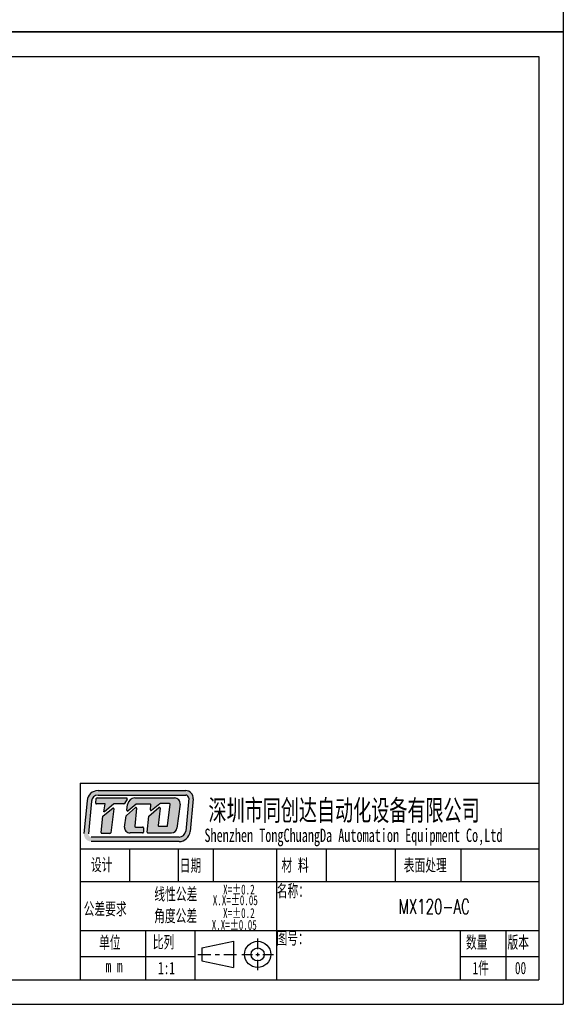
# Model space of a CAD drawing. Header units: millimetres. Extents: x 14311 to 14900, y 137 to 970.
# Tile 3 of 5: x 14667 to 14900, y 137 to 559. Entities that reach past the tile are written whole.
import ezdxf

# ---------------------------------------------------------------- set-up
doc = ezdxf.new("R2010")
doc.units = ezdxf.units.MM
doc.header["$LTSCALE"] = 0.3
doc.layers.add('外框', color=7, linetype='Continuous', lineweight=30)
doc.layers.add('文字', color=3, linetype='Continuous', lineweight=13)
doc.styles.add('SLDTEXTSTYLE2', font='txt')
doc.styles.get("Standard").update_dxf_attribs({"font": 'txt.shx', "width": 0.67, "oblique": 5, "bigfont": 'gbcbig.shx'})

# ---------------------------------------------------------------- blocks, each defined once
blk = doc.blocks.new('Y')
at = {"lineweight": 30}
for p, q in [((-4136.76, 2009.27), (-3862.74, 2009.27)), ((-4154.44, 2003.97), (-3857.44, 2003.97)), ((-4154.44, 2003.97), (-3857.44, 2003.97))]:
    blk.add_line(p, q, dxfattribs=at)
for points in [[(-3857.44, 2213.99), (-4154.44, 2213.99), (-4154.44, 2003.97)], [(-4136.76, 2009.27), (-4136.76, 2208.69), (-3862.74, 2208.69)]]:
    blk.add_lwpolyline(points, dxfattribs=at)
blk = doc.blocks.new('W')
at = {"lineweight": 30}
for p, q in [((-3857.44, 2213.99), (-3857.44, 2003.97)), ((-3857.44, 2213.99), (-3857.44, 2003.97)), ((-3862.74, 2208.69), (-3862.74, 2009.27))]:
    blk.add_line(p, q, dxfattribs=at)
blk.add_blockref('Y', (0, 0))

msp = doc.modelspace()

# ---------------------------------------------------------------- hatches: boundary and pattern name
at = {"layer": '外框'}
h = msp.add_hatch(color=256, dxfattribs=at)
h.dxf.hatch_style = 1
h.paths.add_polyline_path([(14738.06, 228.517), (14700.546, 228.517, 0.3871904), (14695.808, 224.201), (14694.498, 210.175, 0.4417631), (14697.657, 206.707), (14735.192, 206.707, 0.3876272), (14739.931, 211.031), (14741.22, 225.054, 0.4413093)])
h.paths.add_polyline_path([(14738.06, 226.613, -0.4413093), (14739.324, 225.228), (14738.036, 211.205, -0.3876272), (14735.192, 208.611), (14697.657, 208.611, -0.4417631), (14696.393, 209.998), (14697.703, 224.023, -0.3871904), (14700.546, 226.613)], flags=16)
h.paths.add_polyline_path([(14712.676, 225.392, -0.5692565), (14712.956, 224.923), (14711.893, 222.962, -0.2751589), (14711.614, 222.796), (14707.336, 222.796, 0.1785487), (14707.13, 222.72), (14703.249, 219.406), (14702.976, 219.406), (14703.596, 222.801), (14699.828, 222.801, -0.4551699), (14699.513, 223.162), (14699.78, 225.087, -0.3736999), (14700.094, 225.36)], flags=0)
h.paths.add_polyline_path([(14706.802, 220.965, -0.6728841), (14707.312, 220.673), (14705.938, 210.497, -0.3754282), (14705.624, 210.223), (14702.153, 210.223, -0.4451596), (14701.837, 210.573), (14702.566, 217.527, -0.2032664), (14702.686, 217.743)], flags=0)
h.paths.add_polyline_path([(14716.325, 225.393), (14733.308, 225.393, -0.4535474), (14735.666, 222.699), (14734.305, 212.479, -0.3759441), (14731.946, 210.414), (14721.876, 210.414, -0.443757), (14721.561, 210.763), (14722.239, 217.541), (14726.597, 221.243, -0.6781546), (14727.118, 220.967), (14726.312, 213.583, 0.4464345), (14726.627, 213.231), (14729.997, 213.231, 0.3783283), (14730.311, 213.509), (14731.443, 222.58, 0.4510331), (14731.128, 222.937), (14727.163, 222.937, 0.1736567), (14726.962, 222.865), (14723.44, 219.971, -0.6630003), (14722.922, 220.243), (14723.105, 222.425, 0.4388203), (14722.788, 222.769), (14717.017, 222.769, 0.1753949), (14716.814, 222.696), (14713.38, 219.835, -0.6807563), (14712.862, 220.118), (14713.177, 222.617, -0.3779258)], flags=0)
h.paths.add_polyline_path([(14712.681, 217.853), (14716.516, 221.224, -0.6841835), (14717.041, 220.952), (14716.208, 213.287, 0.4462884), (14716.523, 212.935), (14719.602, 212.935, -0.4142136), (14719.919, 212.618), (14719.919, 210.731, -0.4142136), (14719.602, 210.414), (14714.219, 210.414, -0.4294817), (14711.842, 212.916), (14712.577, 217.663, -0.1758286)], flags=0)
h.paths.add_polyline_path([(14712.956, 224.923, 0.5692565), (14712.676, 225.392), (14700.094, 225.36, 0.3736999), (14699.78, 225.087), (14699.513, 223.162, 0.4551699), (14699.828, 222.801), (14703.596, 222.801), (14702.976, 219.406), (14703.249, 219.406), (14707.13, 222.72, -0.1785487), (14707.336, 222.796), (14711.614, 222.796, 0.2751589), (14711.893, 222.962)], flags=0)
h.paths.add_polyline_path([(14707.312, 220.673, 0.6728841), (14706.802, 220.965), (14702.686, 217.743, 0.2032664), (14702.566, 217.527), (14701.837, 210.573, 0.4451596), (14702.153, 210.223), (14705.624, 210.223, 0.3754282), (14705.938, 210.497)], flags=0)
h.paths.add_polyline_path([(14717.041, 220.952, 0.6841835), (14716.516, 221.224), (14712.681, 217.853, 0.1758286), (14712.577, 217.663), (14711.842, 212.916, 0.4294817), (14714.219, 210.414), (14719.602, 210.414, 0.4142136), (14719.919, 210.731), (14719.919, 212.618, 0.4142136), (14719.602, 212.935), (14716.523, 212.935, -0.4462884), (14716.208, 213.287)], flags=0)
h.paths.add_polyline_path([(14733.308, 225.393), (14716.325, 225.393, 0.3779258), (14713.177, 222.617), (14712.862, 220.118, 0.6807563), (14713.38, 219.835), (14716.814, 222.696, -0.1753949), (14717.017, 222.769), (14722.788, 222.769, -0.4388203), (14723.105, 222.425), (14722.922, 220.243, 0.6630003), (14723.44, 219.971), (14726.962, 222.865, -0.1736567), (14727.163, 222.937), (14731.128, 222.937, -0.4510331), (14731.443, 222.58), (14730.311, 213.509, -0.3783283), (14729.997, 213.231), (14726.627, 213.231, -0.4464345), (14726.312, 213.583), (14727.118, 220.967, 0.6781546), (14726.597, 221.243), (14722.239, 217.541), (14721.561, 210.763, 0.443757), (14721.876, 210.414), (14731.946, 210.414, 0.3759441), (14734.305, 212.479), (14735.666, 222.699, 0.4535474)], flags=0)
h = msp.add_hatch(color=256, dxfattribs=at)
h.dxf.hatch_style = 1
h.paths.add_polyline_path([(14712.956, 224.923, 0.5692565), (14712.676, 225.392), (14700.094, 225.36, 0.3736999), (14699.78, 225.087), (14699.513, 223.162, 0.4551699), (14699.828, 222.801), (14703.596, 222.801), (14702.976, 219.406), (14703.249, 219.406), (14707.13, 222.72, -0.1785487), (14707.336, 222.796), (14711.614, 222.796, 0.2751589), (14711.893, 222.962)])
h.paths.add_polyline_path([(14707.312, 220.673, 0.6728841), (14706.802, 220.965), (14702.686, 217.743, 0.2032664), (14702.566, 217.527), (14701.837, 210.573, 0.4451596), (14702.153, 210.223), (14705.624, 210.223, 0.3754282), (14705.938, 210.497)])
h.paths.add_polyline_path([(14717.041, 220.952, 0.6841835), (14716.516, 221.224), (14712.681, 217.853, 0.1758286), (14712.577, 217.663), (14711.842, 212.916, 0.4294817), (14714.219, 210.414), (14719.602, 210.414, 0.4142136), (14719.919, 210.731), (14719.919, 212.618, 0.4142136), (14719.602, 212.935), (14716.523, 212.935, -0.4462884), (14716.208, 213.287)])
h.paths.add_polyline_path([(14733.308, 225.393), (14716.325, 225.393, 0.3779258), (14713.177, 222.617), (14712.862, 220.118, 0.6807563), (14713.38, 219.835), (14716.814, 222.696, -0.1753949), (14717.017, 222.769), (14722.788, 222.769, -0.4388203), (14723.105, 222.425), (14722.922, 220.243, 0.6630003), (14723.44, 219.971), (14726.962, 222.865, -0.1736567), (14727.163, 222.937), (14731.128, 222.937, -0.4510331), (14731.443, 222.58), (14730.311, 213.509, -0.3783283), (14729.997, 213.231), (14726.627, 213.231, -0.4464345), (14726.312, 213.583), (14727.118, 220.967, 0.6781546), (14726.597, 221.243), (14722.239, 217.541), (14721.561, 210.763, 0.443757), (14721.876, 210.414), (14731.946, 210.414, 0.3759441), (14734.305, 212.479), (14735.666, 222.699, 0.4535474)])

# ---------------------------------------------------------------- linework, layer by layer
at = {"layer": '外框', "lineweight": 30}
for p, q in [((14692.82, 231.644), (14889.125, 231.644)), ((14692.82, 231.644), (14692.82, 147.513)), ((14695.808, 224.201), (14694.498, 210.175)), ((14697.703, 224.023), (14696.393, 209.998)), ((14699.513, 223.162), (14699.78, 225.087)), ((14713.96, 203.6), (14713.96, 189.578)), ((14734.885, 203.6), (14734.885, 189.578)), ((14749.843, 203.6), (14749.843, 189.578)), ((14776.951, 203.6), (14776.951, 147.513)), ((14798.14, 203.6), (14798.14, 189.578)), ((14827.717, 203.6), (14827.717, 189.578)), ((14855.822, 203.6), (14855.822, 189.578)), ((14692.82, 189.578), (14889.125, 189.578)), ((14692.82, 168.546), (14889.125, 168.546)), ((14720.863, 168.546), (14720.863, 147.513)), ((14741.896, 168.546), (14741.896, 147.513)), ((14768.844, 160.618), (14768.844, 165.131)), ((14855.473, 168.546), (14855.473, 147.513)), ((14875.103, 168.546), (14875.103, 147.513)), ((14744.996, 161.165), (14758.435, 163.969)), ((14744.996, 161.165), (14744.996, 155.556)), ((14758.435, 163.969), (14758.435, 152.752)), ((14692.82, 157.427), (14741.896, 157.427)), ((14743.266, 158.361), (14748.792, 158.361)), ((14750.634, 158.361), (14752.476, 158.361)), ((14754.318, 158.361), (14759.844, 158.361)), ((14762.074, 158.361), (14766.588, 158.361)), ((14768.092, 158.361), (14769.597, 158.361)), ((14768.844, 157.608), (14768.844, 159.113)), ((14768.844, 151.59), (14768.844, 156.104)), ((14771.101, 158.361), (14775.615, 158.361)), ((14855.473, 157.427), (14889.125, 157.427)), ((14744.996, 155.556), (14758.435, 152.752))]:
    msp.add_line(p, q, dxfattribs=at)
at = {"layer": '外框'}
for p, q in [((14700.546, 228.517), (14738.06, 228.517)), ((14700.094, 225.36), (14712.676, 225.392)), ((14700.546, 226.613), (14738.06, 226.613)), ((14712.956, 224.923), (14711.893, 222.962)), ((14716.325, 225.393), (14733.308, 225.393)), ((14739.324, 225.228), (14738.036, 211.205)), ((14741.22, 225.054), (14739.931, 211.031)), ((14703.596, 222.801), (14699.828, 222.801)), ((14702.686, 217.743), (14706.802, 220.965)), ((14702.976, 219.406), (14703.596, 222.801)), ((14703.249, 219.406), (14702.976, 219.406)), ((14707.13, 222.72), (14703.249, 219.406)), ((14707.312, 220.673), (14705.938, 210.497)), ((14711.614, 222.796), (14707.336, 222.796)), ((14712.681, 217.853), (14716.516, 221.224)), ((14712.862, 220.118), (14713.177, 222.617)), ((14716.814, 222.696), (14713.38, 219.835)), ((14717.041, 220.952), (14716.208, 213.287)), ((14722.788, 222.769), (14717.017, 222.769)), ((14722.239, 217.541), (14726.597, 221.243)), ((14722.922, 220.243), (14723.105, 222.425)), ((14726.962, 222.865), (14723.44, 219.971)), ((14727.118, 220.967), (14726.312, 213.583)), ((14731.128, 222.937), (14727.163, 222.937)), ((14730.311, 213.509), (14731.443, 222.58)), ((14735.666, 222.699), (14734.305, 212.479)), ((14701.837, 210.573), (14702.566, 217.527)), ((14711.842, 212.916), (14712.577, 217.663)), ((14721.561, 210.763), (14722.239, 217.541)), ((14716.523, 212.935), (14719.602, 212.935)), ((14719.919, 212.618), (14719.919, 210.731)), ((14726.627, 213.231), (14729.997, 213.231)), ((14735.192, 208.611), (14697.657, 208.611)), ((14735.192, 206.707), (14697.657, 206.707)), ((14705.624, 210.223), (14702.153, 210.223)), ((14719.602, 210.414), (14714.219, 210.414)), ((14721.876, 210.414), (14731.946, 210.414)), ((14692.82, 203.6), (14889.125, 203.6))]:
    msp.add_line(p, q, dxfattribs=at)
at = {"layer": '外框', "lineweight": 30}
for radius in [5.609, 2.804]:
    msp.add_circle((14768.844, 158.361), radius, dxfattribs=at)
at = {"layer": '外框'}
for centre, radius, start, end in [((14700.546, 223.758), 4.759, 90, 174.66371), ((14738.06, 225.344), 3.173, 354.75075, 90), ((14700.546, 223.758), 2.855, 90, 174.66371), ((14712.677, 225.074), 0.317, 331.53887, 90.14277), ((14716.325, 222.22), 3.173, 90, 172.81149), ((14733.308, 223.013), 2.379, 352.41382, 90), ((14738.06, 225.344), 1.269, 354.75075, 90), ((14706.998, 220.715), 0.317, 352.31021, 128.05413), ((14707.336, 222.479), 0.317, 90, 130.49363), ((14711.614, 223.114), 0.317, 270, 331.53887), ((14713.177, 220.079), 0.317, 172.81149, 309.79279), ((14716.726, 220.986), 0.317, 353.7974, 131.31456), ((14717.017, 222.452), 0.317, 90, 129.79279), ((14722.788, 222.452), 0.317, 355.22864, 90), ((14723.239, 220.217), 0.317, 175.22864, 309.4062), ((14726.803, 221.001), 0.317, 353.76947, 130.34282), ((14727.163, 222.62), 0.317, 90, 129.4062), ((14731.128, 222.62), 0.317, 352.89219, 90), ((14702.882, 217.494), 0.317, 128.05413, 174.01321), ((14712.891, 217.615), 0.317, 131.31456, 171.20377), ((14714.219, 212.793), 2.379, 177.02945, 270), ((14716.523, 213.252), 0.317, 173.7974, 270), ((14719.602, 212.618), 0.317, 0, 90), ((14726.627, 213.548), 0.317, 173.76947, 270), ((14729.997, 213.548), 0.317, 270, 352.89219), ((14731.946, 212.793), 2.379, 270, 352.41382), ((14735.192, 211.466), 2.855, 270, 354.75075), ((14735.192, 211.466), 4.759, 270, 354.75075), ((14702.153, 210.54), 0.317, 174.01321, 270), ((14705.624, 210.54), 0.317, 270, 352.31021), ((14719.602, 210.731), 0.317, 270, 0), ((14721.876, 210.731), 0.317, 174.28163, 270)]:
    msp.add_arc(centre, radius, start, end, dxfattribs=at)
at = {"layer": '外框', "lineweight": 30}
for centre, start, end in [((14700.095, 225.043), 90.14277, 172.10561), ((14699.828, 223.118), 172.10561, 270)]:
    msp.add_arc(centre, 0.317, start, end, dxfattribs=at)

# ---------------------------------------------------------------- block references
at = {"layer": '外框', "lineweight": 25, "xscale": 1.982879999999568, "yscale": 1.982880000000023, "zscale": 1.98288}
for p in [(22548.473, -3420.186), (22548.473, -3836.634)]:
    msp.add_blockref('W', p, dxfattribs=at)

# ---------------------------------------------------------------- texts
at = {"layer": '外框', "style": 'SLDTEXTSTYLE2', "width": 0.67}
for s, height, p in [('深圳市同创达自动化设备有限公司', 8.8833, (14747.809, 215.672)), ('Shenzhen TongChuangDa Automation Equipment Co,Ltd', 5.71069, (14746.068, 206.529)), ('设计', 5.2877, (14697.47, 194.131)), ('日期', 5.2877, (14735.477, 193.843)), ('材 料', 5.2877, (14779.042, 193.95)), ('表面处理', 5.2877, (14831.371, 193.95)), ('线性公差', 5.2877, (14724.611, 181.562)), ('X=±0.2', 4.2301, (14754.053, 184.051)), ('名称：', 5.2877, (14777.02, 182.963)), ('X.X=±0.05', 4.2301, (14749.638, 179.453)), ('公差要求', 5.2877, (14694.371, 175.232)), ('角度公差', 5.2877, (14724.526, 172.258)), ('X=±0.2', 4.2301, (14754.053, 173.95)), ('X.X=±0.05', 4.2301, (14749.188, 168.902)), ('单位', 5.2877, (14700.936, 160.867)), ('比列', 5.2877, (14723.95, 161.028)), ('图号：', 5.2877, (14776.879, 162.681)), ('数量', 5.2877, (14857.987, 160.947)), ('版本', 5.2877, (14875.738, 160.947)), (' m m', 5.2877, (14701.365, 150.746)), ('1:1', 5.2877, (14726.223, 149.903)), ('1件', 5.2877, (14860.804, 149.903)), ('00', 5.2877, (14878.93, 149.903))]:
    msp.add_text(s, height=height, dxfattribs=at).set_placement(p)
at = {"layer": '文字', "ltscale": 0.3, "width": 0.67}
msp.add_text('MX120-AC', height=6.2857, dxfattribs=at).set_placement((14829.167, 175.725))

doc.saveas('drawing.dxf')
